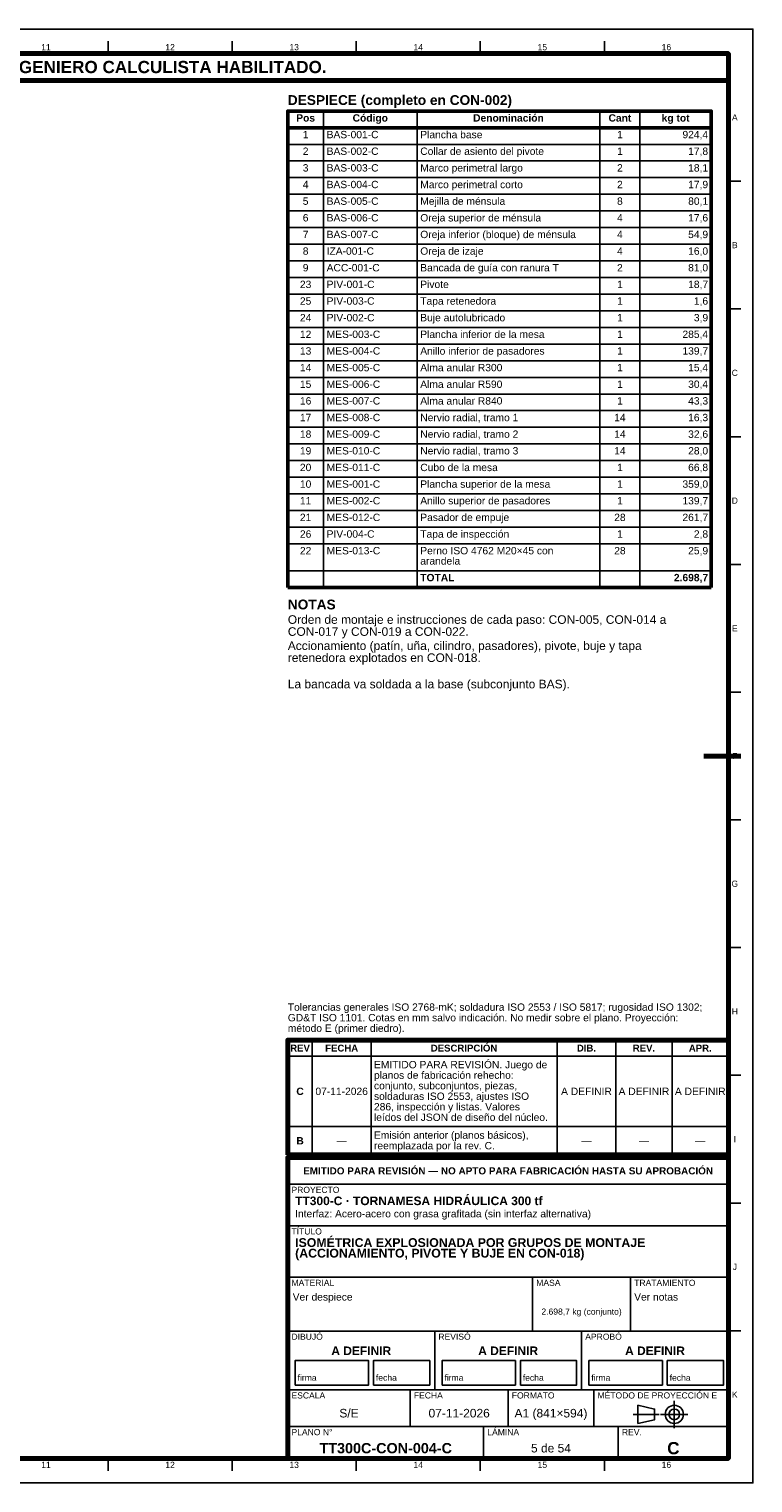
# Model space of a CAD drawing. Header units: millimetres. Extents: x 0 to 841, y 0 to 594.
# Tile 38 of 38: x 545 to 841, y 0 to 594. Entities that reach past the tile are written whole.
import ezdxf
from ezdxf.enums import TextEntityAlignment as Align

# ---------------------------------------------------------------- set-up
doc = ezdxf.new("R2010")
doc.units = ezdxf.units.MM
doc.linetypes.add('EJE', pattern=[31, 20, -4, 3, -4])
for name, color, linetype, lineweight in [('EJE', 7, 'EJE', 25), ('FINA', 7, 'CONTINUOUS', 25), ('MARCO', 7, 'CONTINUOUS', 70), ('TXT', 7, 'CONTINUOUS', 25), ('VIS', 7, 'CONTINUOUS', 50)]:
    doc.layers.add(name, color=color, linetype=linetype, lineweight=lineweight)
doc.styles.add('STD', font='LiberationSans-Regular.ttf')
doc.styles.add('STDB', font='LiberationSans-Bold.ttf')

msp = doc.modelspace()

# ---------------------------------------------------------------- linework, layer by layer
at = {"layer": 'EJE'}
for p, q in [((808.88, 22.42), (808.88, 33.58)), ((792.14, 28), (802.68, 28)), ((803.3, 28), (814.46, 28))]:
    msp.add_line(p, q, dxfattribs=at)
at = {"layer": 'FINA'}
for p, q in [((577.56, 584), (577.56, 589)), ((628.25, 584), (628.25, 589)), ((678.94, 584), (678.94, 589)), ((729.62, 584), (729.62, 589)), ((780.31, 584), (780.31, 589)), ((665.57, 560.5), (665.57, 365.9)), ((703.81, 560.5), (703.81, 365.9)), ((778.47, 560.5), (778.47, 365.9)), ((794.86, 560.5), (794.86, 365.9)), ((651, 553.7), (824, 553.7)), ((651, 546.9), (824, 546.9)), ((651, 540.1), (824, 540.1)), ((651, 533.3), (824, 533.3)), ((831, 531.82), (836, 531.82)), ((651, 526.5), (824, 526.5)), ((651, 519.7), (824, 519.7)), ((651, 512.9), (824, 512.9)), ((651, 506.1), (824, 506.1)), ((651, 499.3), (824, 499.3)), ((651, 492.5), (824, 492.5)), ((651, 485.7), (824, 485.7)), ((651, 478.9), (824, 478.9)), ((831, 479.64), (836, 479.64)), ((651, 472.1), (824, 472.1)), ((651, 465.3), (824, 465.3)), ((651, 458.5), (824, 458.5)), ((651, 451.7), (824, 451.7)), ((651, 444.9), (824, 444.9)), ((651, 438.1), (824, 438.1)), ((651, 431.3), (824, 431.3)), ((651, 424.5), (824, 424.5)), ((831, 427.45), (836, 427.45)), ((651, 417.7), (824, 417.7)), ((651, 410.9), (824, 410.9)), ((651, 404.1), (824, 404.1)), ((651, 397.3), (824, 397.3)), ((651, 390.5), (824, 390.5)), ((651, 383.7), (824, 383.7)), ((831, 375.27), (836, 375.27)), ((651, 372.7), (824, 372.7)), ((831, 323.09), (836, 323.09)), ((831, 270.91), (836, 270.91)), ((831, 218.73), (836, 218.73)), ((661, 134), (661, 180.9)), ((685, 134), (685, 180.9)), ((761, 134), (761, 180.9)), ((785, 134), (785, 180.9)), ((808, 134), (808, 180.9)), ((651, 174.4), (831, 174.4)), ((831, 166.55), (836, 166.55)), ((651, 145.6), (831, 145.6)), ((651, 134), (831, 134)), ((651, 133), (831, 133)), ((651, 122), (831, 122)), ((831, 114.36), (836, 114.36)), ((651, 105), (831, 105)), ((651, 84), (831, 84)), ((751, 62), (751, 84)), ((791, 62), (791, 84)), ((651, 62), (831, 62)), ((711, 38), (711, 62)), ((771, 38), (771, 62)), ((831, 62.18), (836, 62.18)), ((651, 38), (831, 38)), ((701, 23), (701, 38)), ((741, 23), (741, 38)), ((776, 23), (776, 38)), ((651, 23), (831, 23)), ((731, 10), (731, 23)), ((786, 10), (786, 23)), ((577.56, 10), (577.56, 5)), ((628.25, 10), (628.25, 5)), ((678.94, 10), (678.94, 5)), ((729.62, 10), (729.62, 5)), ((780.31, 10), (780.31, 5))]:
    msp.add_line(p, q, dxfattribs=at)
for points in [[(0, 0), (841, 0), (841, 594), (0, 594)], [(654, 40), (684, 40), (684, 50), (654, 50)], [(686, 40), (709, 40), (709, 50), (686, 50)], [(714, 40), (744, 40), (744, 50), (714, 50)], [(746, 40), (769, 40), (769, 50), (746, 50)], [(774, 40), (804, 40), (804, 50), (774, 50)], [(806, 40), (829, 40), (829, 50), (806, 50)], [(794, 24.28), (800.82, 25.83), (800.82, 30.17), (794, 31.72)]]:
    msp.add_lwpolyline(points, close=True, dxfattribs=at)
for radius in [3.72, 2.17]:
    msp.add_circle((808.88, 28), radius, dxfattribs=at)
at = {"layer": 'MARCO'}
msp.add_line((836, 297), (821, 297), dxfattribs=at)
for points in [[(20, 10), (831, 10), (831, 584), (20, 584)], [(20, 573), (831, 573), (831, 584), (20, 584)], [(651, 134), (831, 134), (831, 180.9), (651, 180.9)], [(651, 10), (831, 10), (831, 133), (651, 133)]]:
    msp.add_lwpolyline(points, close=True, dxfattribs=at)
at = {"layer": 'VIS'}
for p, q in [((651, 560.5), (651, 365.9)), ((824, 560.5), (824, 365.9)), ((651, 365.9), (824, 365.9))]:
    msp.add_line(p, q, dxfattribs=at)
msp.add_lwpolyline([(651, 553.7), (824, 553.7), (824, 560.5), (651, 560.5)], close=True, dxfattribs=at)

# ---------------------------------------------------------------- texts
at = {"layer": 'TXT'}
for s, height, style, p in [('ESTOS PLANOS NO SON VÁLIDOS PARA FABRICACIÓN HASTA SU REVISIÓN Y APROBACIÓN POR UN INGENIERO CALCULISTA HABILITADO.', 5, 'STDB', (425.5, 578.5)), ('11', 2.5, 'STD', (552.22, 586.6)), ('12', 2.5, 'STD', (602.91, 586.6)), ('13', 2.5, 'STD', (653.59, 586.6)), ('14', 2.5, 'STD', (704.28, 586.6)), ('15', 2.5, 'STD', (754.97, 586.6)), ('16', 2.5, 'STD', (805.66, 586.6)), ('Pos', 3, 'STDB', (658.28, 557.7)), ('Código', 3, 'STDB', (684.69, 557.7)), ('Denominación', 3, 'STDB', (741.14, 557.7)), ('Cant', 3, 'STDB', (786.67, 557.7)), ('kg tot', 3, 'STDB', (809.43, 557.7)), ('A', 2.5, 'STD', (833.6, 557.91)), ('1', 3, 'STD', (658.28, 550.9)), ('1', 3, 'STD', (786.67, 550.9)), ('2', 3, 'STD', (658.28, 544.1)), ('1', 3, 'STD', (786.67, 544.1)), ('3', 3, 'STD', (658.28, 537.3)), ('2', 3, 'STD', (786.67, 537.3)), ('4', 3, 'STD', (658.28, 530.5)), ('2', 3, 'STD', (786.67, 530.5)), ('5', 3, 'STD', (658.28, 523.7)), ('8', 3, 'STD', (786.67, 523.7)), ('6', 3, 'STD', (658.28, 516.9)), ('4', 3, 'STD', (786.67, 516.9)), ('7', 3, 'STD', (658.28, 510.1)), ('4', 3, 'STD', (786.67, 510.1)), ('B', 2.5, 'STD', (833.6, 505.73)), ('8', 3, 'STD', (658.28, 503.3)), ('4', 3, 'STD', (786.67, 503.3)), ('9', 3, 'STD', (658.28, 496.5)), ('2', 3, 'STD', (786.67, 496.5)), ('23', 3, 'STD', (658.28, 489.7)), ('1', 3, 'STD', (786.67, 489.7)), ('25', 3, 'STD', (658.28, 482.9)), ('1', 3, 'STD', (786.67, 482.9)), ('24', 3, 'STD', (658.28, 476.1)), ('1', 3, 'STD', (786.67, 476.1)), ('12', 3, 'STD', (658.28, 469.3)), ('1', 3, 'STD', (786.67, 469.3)), ('13', 3, 'STD', (658.28, 462.5)), ('1', 3, 'STD', (786.67, 462.5)), ('14', 3, 'STD', (658.28, 455.7)), ('1', 3, 'STD', (786.67, 455.7)), ('C', 2.5, 'STD', (833.6, 453.55)), ('15', 3, 'STD', (658.28, 448.9)), ('1', 3, 'STD', (786.67, 448.9)), ('16', 3, 'STD', (658.28, 442.1)), ('1', 3, 'STD', (786.67, 442.1)), ('17', 3, 'STD', (658.28, 435.3)), ('14', 3, 'STD', (786.67, 435.3)), ('18', 3, 'STD', (658.28, 428.5)), ('14', 3, 'STD', (786.67, 428.5)), ('19', 3, 'STD', (658.28, 421.7)), ('14', 3, 'STD', (786.67, 421.7)), ('20', 3, 'STD', (658.28, 414.9)), ('1', 3, 'STD', (786.67, 414.9)), ('10', 3, 'STD', (658.28, 408.1)), ('1', 3, 'STD', (786.67, 408.1)), ('11', 3, 'STD', (658.28, 401.3)), ('1', 3, 'STD', (786.67, 401.3)), ('D', 2.5, 'STD', (833.6, 401.36)), ('21', 3, 'STD', (658.28, 394.5)), ('28', 3, 'STD', (786.67, 394.5)), ('26', 3, 'STD', (658.28, 387.7)), ('1', 3, 'STD', (786.67, 387.7)), ('22', 3, 'STD', (658.28, 380.9)), ('28', 3, 'STD', (786.67, 380.9)), ('E', 2.5, 'STD', (833.6, 349.18)), ('F', 2.5, 'STD', (833.6, 297)), ('G', 2.5, 'STD', (833.6, 244.82)), ('H', 2.5, 'STD', (833.6, 192.64)), ('REV', 2.8, 'STDB', (656, 177.65)), ('FECHA', 2.8, 'STDB', (673, 177.65)), ('DESCRIPCIÓN', 2.8, 'STDB', (723, 177.65)), ('DIB.', 2.8, 'STDB', (773, 177.65)), ('REV.', 2.8, 'STDB', (796.5, 177.65)), ('APR.', 2.8, 'STDB', (819.5, 177.65)), ('C', 3, 'STDB', (656, 160)), ('07-11-2026', 3, 'STD', (673, 160)), ('A DEFINIR', 3, 'STD', (773, 160)), ('A DEFINIR', 3, 'STD', (796.5, 160)), ('A DEFINIR', 3, 'STD', (819.5, 160)), ('B', 3, 'STDB', (656, 139.8)), ('—', 3, 'STD', (673, 139.8)), ('—', 3, 'STD', (773, 139.8)), ('—', 3, 'STD', (796.5, 139.8)), ('—', 3, 'STD', (819.5, 139.8)), ('I', 2.5, 'STD', (833.6, 140.45)), ('EMITIDO PARA REVISIÓN — NO APTO PARA FABRICACIÓN HASTA SU APROBACIÓN', 2.9, 'STDB', (741, 127.5)), ('J', 2.5, 'STD', (833.6, 88.27)), ('2.698,7 kg (conjunto)', 2.5, 'STD', (771, 70)), ('A DEFINIR', 3.5, 'STDB', (681, 54)), ('A DEFINIR', 3.5, 'STDB', (741, 54)), ('A DEFINIR', 3.5, 'STDB', (801, 54)), ('K', 2.5, 'STD', (833.6, 36.09)), ('S/E', 3.5, 'STD', (676, 28.5)), ('07-11-2026', 3.5, 'STD', (721, 28.5)), ('A1 (841×594)', 3.5, 'STD', (758.5, 28.5)), ('TT300C-CON-004-C', 4.2, 'STDB', (691, 14.2)), ('5 de 54', 3.5, 'STD', (758.5, 14.2)), ('C', 5, 'STDB', (808.5, 14.2)), ('11', 2.5, 'STD', (552.22, 7.4)), ('12', 2.5, 'STD', (602.91, 7.4)), ('13', 2.5, 'STD', (653.59, 7.4)), ('14', 2.5, 'STD', (704.28, 7.4)), ('15', 2.5, 'STD', (754.97, 7.4)), ('16', 2.5, 'STD', (805.66, 7.4))]:
    msp.add_text(s, height=height, dxfattribs=dict(at, style=style)).set_placement(p, align=Align.MIDDLE_CENTER)
for s, height, style, p in [('DESPIECE (completo en CON-002)', 4, 'STDB', (651, 567)), ('NOTAS', 4, 'STDB', (651, 360.9)), ('Orden de montaje e instrucciones de cada paso: CON-005, CON-014 a', 3.5, 'STD', (651, 354.5)), ('CON-017 y CON-019 a CON-022.', 3.5, 'STD', (651, 349.6)), ('Accionamiento (patín, uña, cilindro, pasadores), pivote, buje y tapa', 3.5, 'STD', (651, 343.82)), ('retenedora explotados en CON-018.', 3.5, 'STD', (651, 338.92)), ('La bancada va soldada a la base (subconjunto BAS).', 3.5, 'STD', (651, 328.15)), ('EMITIDO PARA REVISIÓN. Juego de', 3, 'STD', (686.2, 172.4)), ('planos de fabricación rehecho:', 3, 'STD', (686.2, 168.1)), ('conjunto, subconjuntos, piezas,', 3, 'STD', (686.2, 163.8)), ('soldaduras ISO 2553, ajustes ISO', 3, 'STD', (686.2, 159.5)), ('286, inspección y listas. Valores', 3, 'STD', (686.2, 155.2)), ('leídos del JSON de diseño del núcleo.', 3, 'STD', (686.2, 150.9)), ('Emisión anterior (planos básicos),', 3, 'STD', (686.2, 143.6)), ('reemplazada por la rev. C.', 3, 'STD', (686.2, 139.3)), ('PROYECTO', 2.5, 'STD', (652.5, 121)), ('TT300-C · TORNAMESA HIDRÁULICA 300 tf', 3.5, 'STDB', (654, 117)), ('Interfaz: Acero-acero con grasa grafitada (sin interfaz alternativa)', 3, 'STD', (654, 111.5)), ('TÍTULO', 2.5, 'STD', (652.5, 104)), ('ISOMÉTRICA EXPLOSIONADA POR GRUPOS DE MONTAJE', 3.6, 'STDB', (654, 100)), ('(ACCIONAMIENTO, PIVOTE Y BUJE EN CON-018)', 3.6, 'STDB', (654, 95.68)), ('MATERIAL', 2.5, 'STD', (652.5, 83)), ('Ver despiece', 3, 'STD', (653, 77.5)), ('MASA', 2.5, 'STD', (752.5, 83)), ('Ver notas', 3, 'STD', (792.5, 77.5)), ('TRATAMIENTO', 2.5, 'STD', (792.5, 83)), ('DIBUJÓ', 2.5, 'STD', (652.5, 61)), ('REVISÓ', 2.5, 'STD', (712.5, 61)), ('APROBÓ', 2.5, 'STD', (772.5, 61)), ('ESCALA', 2.5, 'STD', (652.5, 37)), ('FECHA', 2.5, 'STD', (702.5, 37)), ('FORMATO', 2.5, 'STD', (742.5, 37)), ('MÉTODO DE PROYECCIÓN E', 2.5, 'STD', (777.5, 37)), ('PLANO N°', 2.5, 'STD', (652.5, 22)), ('LÁMINA', 2.5, 'STD', (732.5, 22)), ('REV.', 2.5, 'STD', (787.5, 22))]:
    msp.add_text(s, height=height, dxfattribs=dict(at, style=style)).set_placement(p, align=Align.TOP_LEFT)
for s, style, p in [('BAS-001-C', 'STD', (666.87, 550.9)), ('Plancha base', 'STD', (705.11, 550.9)), ('BAS-002-C', 'STD', (666.87, 544.1)), ('Collar de asiento del pivote', 'STD', (705.11, 544.1)), ('BAS-003-C', 'STD', (666.87, 537.3)), ('Marco perimetral largo', 'STD', (705.11, 537.3)), ('BAS-004-C', 'STD', (666.87, 530.5)), ('Marco perimetral corto', 'STD', (705.11, 530.5)), ('BAS-005-C', 'STD', (666.87, 523.7)), ('Mejilla de ménsula', 'STD', (705.11, 523.7)), ('BAS-006-C', 'STD', (666.87, 516.9)), ('Oreja superior de ménsula', 'STD', (705.11, 516.9)), ('BAS-007-C', 'STD', (666.87, 510.1)), ('Oreja inferior (bloque) de ménsula', 'STD', (705.11, 510.1)), ('Oreja de izaje', 'STD', (705.11, 503.3)), ('IZA-001-C', 'STD', (666.87, 503.3)), ('ACC-001-C', 'STD', (666.87, 496.5)), ('Bancada de guía con ranura T', 'STD', (705.11, 496.5)), ('PIV-001-C', 'STD', (666.87, 489.7)), ('Pivote', 'STD', (705.11, 489.7)), ('PIV-003-C', 'STD', (666.87, 482.9)), ('Tapa retenedora', 'STD', (705.11, 482.9)), ('PIV-002-C', 'STD', (666.87, 476.1)), ('Buje autolubricado', 'STD', (705.11, 476.1)), ('MES-003-C', 'STD', (666.87, 469.3)), ('Plancha inferior de la mesa', 'STD', (705.11, 469.3)), ('MES-004-C', 'STD', (666.87, 462.5)), ('Anillo inferior de pasadores', 'STD', (705.11, 462.5)), ('Alma anular R300', 'STD', (705.11, 455.7)), ('MES-005-C', 'STD', (666.87, 455.7)), ('MES-006-C', 'STD', (666.87, 448.9)), ('Alma anular R590', 'STD', (705.11, 448.9)), ('MES-007-C', 'STD', (666.87, 442.1)), ('Alma anular R840', 'STD', (705.11, 442.1)), ('MES-008-C', 'STD', (666.87, 435.3)), ('Nervio radial, tramo 1', 'STD', (705.11, 435.3)), ('MES-009-C', 'STD', (666.87, 428.5)), ('Nervio radial, tramo 2', 'STD', (705.11, 428.5)), ('MES-010-C', 'STD', (666.87, 421.7)), ('Nervio radial, tramo 3', 'STD', (705.11, 421.7)), ('MES-011-C', 'STD', (666.87, 414.9)), ('Cubo de la mesa', 'STD', (705.11, 414.9)), ('MES-001-C', 'STD', (666.87, 408.1)), ('Plancha superior de la mesa', 'STD', (705.11, 408.1)), ('MES-002-C', 'STD', (666.87, 401.3)), ('Anillo superior de pasadores', 'STD', (705.11, 401.3)), ('MES-012-C', 'STD', (666.87, 394.5)), ('Pasador de empuje', 'STD', (705.11, 394.5)), ('PIV-004-C', 'STD', (666.87, 387.7)), ('Tapa de inspección', 'STD', (705.11, 387.7)), ('MES-013-C', 'STD', (666.87, 380.9)), ('Perno ISO 4762 M20×45 con', 'STD', (705.11, 380.9)), ('arandela', 'STD', (705.11, 376.7)), ('TOTAL', 'STDB', (705.11, 369.9))]:
    msp.add_text(s, height=3, dxfattribs=dict(at, style=style)).set_placement(p, align=Align.MIDDLE_LEFT)
for s, style, p in [('924,4', 'STD', (822.7, 550.9)), ('17,8', 'STD', (822.7, 544.1)), ('18,1', 'STD', (822.7, 537.3)), ('17,9', 'STD', (822.7, 530.5)), ('80,1', 'STD', (822.7, 523.7)), ('17,6', 'STD', (822.7, 516.9)), ('54,9', 'STD', (822.7, 510.1)), ('16,0', 'STD', (822.7, 503.3)), ('81,0', 'STD', (822.7, 496.5)), ('18,7', 'STD', (822.7, 489.7)), ('1,6', 'STD', (822.7, 482.9)), ('3,9', 'STD', (822.7, 476.1)), ('285,4', 'STD', (822.7, 469.3)), ('139,7', 'STD', (822.7, 462.5)), ('15,4', 'STD', (822.7, 455.7)), ('30,4', 'STD', (822.7, 448.9)), ('43,3', 'STD', (822.7, 442.1)), ('16,3', 'STD', (822.7, 435.3)), ('32,6', 'STD', (822.7, 428.5)), ('28,0', 'STD', (822.7, 421.7)), ('66,8', 'STD', (822.7, 414.9)), ('359,0', 'STD', (822.7, 408.1)), ('139,7', 'STD', (822.7, 401.3)), ('261,7', 'STD', (822.7, 394.5)), ('2,8', 'STD', (822.7, 387.7)), ('25,9', 'STD', (822.7, 380.9)), ('2.698,7', 'STDB', (822.7, 369.9))]:
    msp.add_text(s, height=3, dxfattribs=dict(at, style=style)).set_placement(p, align=Align.MIDDLE_RIGHT)
at = {"layer": 'TXT', "style": 'STD'}
for s, height, p in [('Tolerancias generales ISO 2768-mK; soldadura ISO 2553 / ISO 5817; rugosidad ISO 1302;', 3, (651, 192)), ('GD&T ISO 1101. Cotas en mm salvo indicación. No medir sobre el plano. Proyección:', 3, (651, 187.7)), ('método E (primer diedro).', 3, (651, 183.4)), ('firma', 2.5, (655, 41)), ('fecha', 2.5, (687, 41)), ('firma', 2.5, (715, 41)), ('fecha', 2.5, (747, 41)), ('firma', 2.5, (775, 41)), ('fecha', 2.5, (807, 41))]:
    msp.add_text(s, height=height, dxfattribs=at).set_placement(p, align=Align.BOTTOM_LEFT)

doc.saveas('drawing.dxf')
